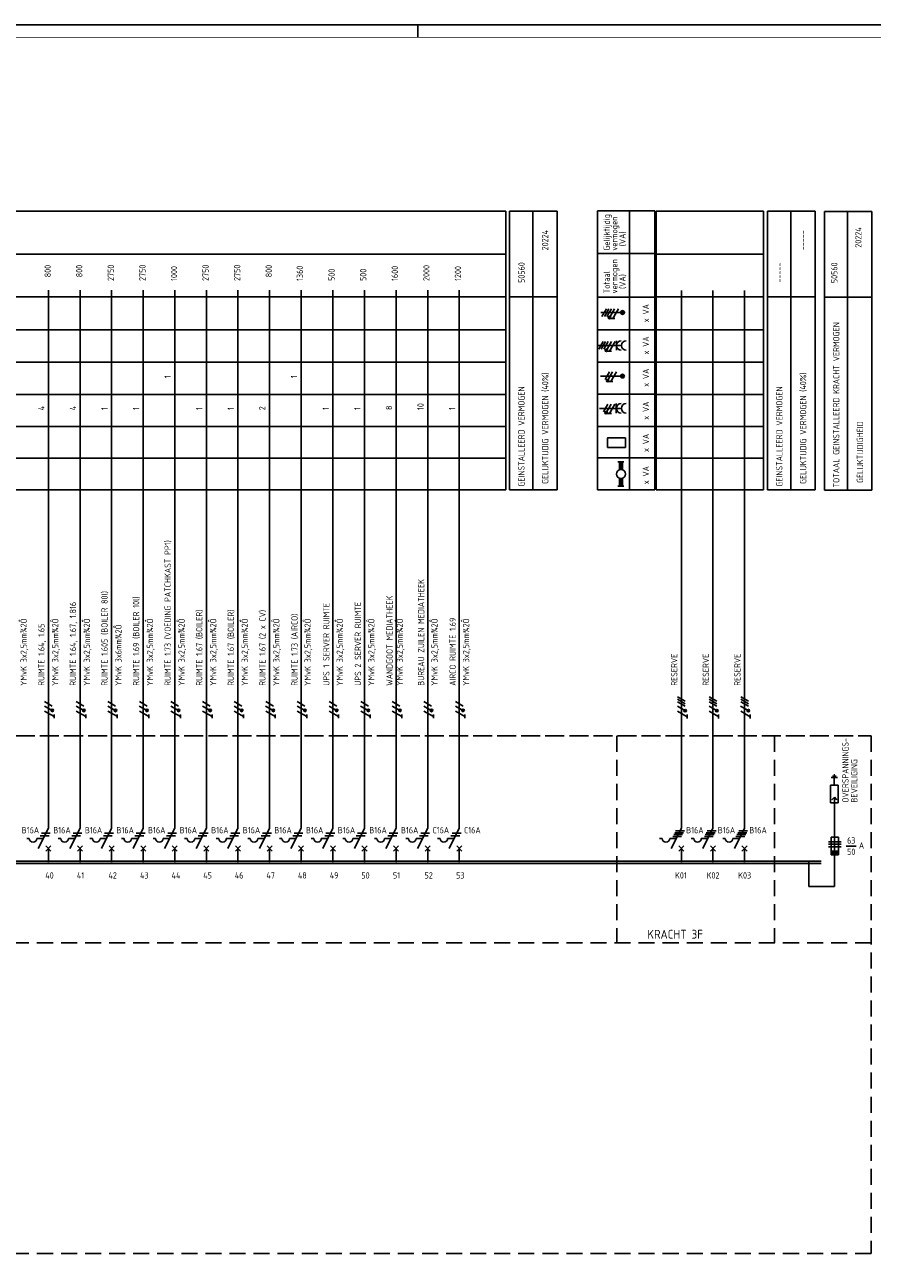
# Model space of a CAD drawing. Header units: millimetres. Extents: x 0 to 1189, y 0 to 841.
# Tile 5 of 6: x 668 to 1004, y 351 to 841. Entities that reach past the tile are written whole.
import ezdxf
from ezdxf.enums import TextEntityAlignment as Align

# ---------------------------------------------------------------- set-up
doc = ezdxf.new("R2010")
doc.units = ezdxf.units.MM
doc.linetypes.add('HIDDEN', pattern=[9.525, 6.35, -3.175])
for name, color, linetype in [('1', 7, 'CONTINUOUS'), ('40', 1, 'CONTINUOUS'), ('70', 1, 'CONTINUOUS'), ('71', 2, 'CONTINUOUS'), ('73', 4, 'CONTINUOUS'), ('BLOKASP', 9, 'CONTINUOUS'), ('LIJN018', 210, 'CONTINUOUS'), ('LIJN025', 10, 'CONTINUOUS'), ('LIJN035', 50, 'CONTINUOUS'), ('LIJN050', 90, 'CONTINUOUS'), ('TEKST25', 10, 'CONTINUOUS'), ('TEKST35', 50, 'CONTINUOUS'), ('TEKST50', 90, 'CONTINUOUS')]:
    doc.layers.add(name, color=color, linetype=linetype)
doc.styles.add('5_0', font='iso.shx')
doc.styles.add('ISO', font='ISO.SHX')
doc.styles.add('NEN', font='iso.shx')
doc.styles.add('ROMAND', font='romand')

# ---------------------------------------------------------------- blocks, each defined once
blk = doc.blocks.new('A0')
at = {"layer": 'LIJN025'}
blk.add_line((824, 836), (824, 841), dxfattribs=at)
blk.add_lwpolyline([(1189, 841), (1189, 0), (0, 0), (0, 841)], close=True, dxfattribs=at)
at = {"layer": 'LIJN050', "const_width": 0.2}
blk.add_lwpolyline([(1184, 836), (25, 836), (25, 5), (1184, 5)], close=True, dxfattribs=at)
at = {"layer": 'TEKST25', "style": 'ROMAND', "width": 2.899115}
blk.add_attdef('STATUS', text='', height=2.5, dxfattribs=at).set_placement((1143, 71.5), (1182, 71.5), align=Align.FIT)
at = {"layer": 'TEKST25', "style": 'ISO'}
for tag, p in [('E', (1144.25, 66)), ('NAAM-E', (1155.75, 66)), ('DATUM-E', (1174, 66)), ('D', (1144.25, 61)), ('NAAM-D', (1155.75, 61)), ('DATUM-D', (1174, 61)), ('C', (1144.25, 56)), ('NAAM-C', (1155.75, 56)), ('DATUM-C', (1174, 56)), ('B', (1144.25, 51)), ('NAAM-B', (1155.75, 51)), ('DATUM-B', (1174, 51)), ('A', (1144.25, 46)), ('NAAM-A', (1155.75, 46)), ('DATUM-A', (1174, 46))]:
    blk.add_attdef(tag, text='', height=2.5, dxfattribs=at).set_placement(p, align=Align.CENTER)
for tag, p in [('DATUM', (1021.75, 36.25)), ('SCHAAL', (1057, 36.25)), ('GETEKEND', (1087.25, 36.25)), ('GECONTOL.', (1122, 36.25)), ('FORMAAT', (1152.25, 28.25))]:
    blk.add_attdef(tag, p, '', height=2.5, dxfattribs=at)
at = {"layer": 'TEKST35', "style": 'ISO'}
for tag, p in [('PROJECT', (1023.5, 72.5)), ('PLAATS', (1023.5, 63.5)), ('INSTALLATIE-REGEL1', (1023.5, 52.5)), ('INSTALLATIE-REGEL2', (1023.5, 43.5))]:
    blk.add_attdef(tag, p, '', height=4, dxfattribs=at)
blk.add_attdef('PROJ.NR.', text='', height=4, dxfattribs=at).set_placement((1170, 23), align=Align.CENTER)
at = {"layer": 'TEKST50', "style": 'ISO'}
blk.add_attdef('FILE-NAAM', text='', height=5, dxfattribs=at).set_placement((1162.5, 7.5), align=Align.CENTER)

msp = doc.modelspace()

# ---------------------------------------------------------------- linework, layer by layer
at = {"layer": '1', "color": 1}
for p, q in [((929.87, 573.15), (926.83, 574.9)), ((929.87, 572.15), (926.83, 573.9)), ((942.37, 573.15), (939.33, 574.9)), ((942.37, 572.15), (939.33, 573.9)), ((954.87, 573.15), (951.83, 574.9)), ((954.87, 572.15), (951.83, 573.9)), ((679.28, 569.5), (676.29, 571.23)), ((679.35, 571.23), (676.32, 572.98)), ((680.1, 567.07), (676.32, 569.25)), ((691.78, 569.5), (688.79, 571.23)), ((691.85, 571.23), (688.82, 572.98)), ((692.6, 567.07), (688.82, 569.25)), ((704.28, 569.5), (701.29, 571.23)), ((704.35, 571.23), (701.32, 572.98)), ((705.1, 567.07), (701.32, 569.25)), ((716.78, 569.5), (713.79, 571.23)), ((716.85, 571.23), (713.82, 572.98)), ((717.6, 567.07), (713.82, 569.25)), ((729.28, 569.5), (726.29, 571.23)), ((729.35, 571.23), (726.32, 572.98)), ((730.1, 567.07), (726.32, 569.25)), ((741.78, 569.5), (738.79, 571.23)), ((741.85, 571.23), (738.82, 572.98)), ((742.6, 567.07), (738.82, 569.25)), ((754.28, 569.5), (751.29, 571.23)), ((754.35, 571.23), (751.32, 572.98)), ((755.1, 567.07), (751.32, 569.25)), ((766.78, 569.5), (763.79, 571.23)), ((766.85, 571.23), (763.82, 572.98)), ((767.6, 567.07), (763.82, 569.25)), ((779.28, 569.5), (776.29, 571.23)), ((779.35, 571.23), (776.32, 572.98)), ((780.1, 567.07), (776.32, 569.25)), ((791.88, 569.5), (788.89, 571.23)), ((791.95, 571.23), (788.92, 572.98)), ((792.7, 567.07), (788.92, 569.25)), ((804.38, 569.5), (801.39, 571.23)), ((804.45, 571.23), (801.42, 572.98)), ((805.2, 567.07), (801.42, 569.25)), ((816.88, 569.5), (813.89, 571.23)), ((816.95, 571.23), (813.92, 572.98)), ((817.7, 567.07), (813.92, 569.25)), ((829.38, 569.5), (826.39, 571.23)), ((829.45, 571.23), (826.42, 572.98)), ((830.2, 567.07), (826.42, 569.25)), ((841.88, 569.5), (838.89, 571.23)), ((841.95, 571.23), (838.92, 572.98)), ((842.7, 567.07), (838.92, 569.25)), ((929.79, 569.43), (926.8, 571.15)), ((929.87, 571.15), (926.83, 572.9)), ((930.62, 566.99), (926.83, 569.18)), ((942.29, 569.43), (939.3, 571.15)), ((942.37, 571.15), (939.33, 572.9)), ((943.12, 566.99), (939.33, 569.18)), ((954.79, 569.43), (951.8, 571.15)), ((954.87, 571.15), (951.83, 572.9)), ((955.62, 566.99), (951.83, 569.18)), ((986.59, 517.48), (991.59, 517.48)), ((991.59, 517.48), (986.59, 517.48)), ((986.59, 516.48), (991.59, 516.48)), ((986.59, 515.48), (991.59, 515.48))]:
    msp.add_line(p, q, dxfattribs=at)
at = {"layer": '1', "color": 2}
for p, q in [((987.4, 539.94), (990.4, 539.94)), ((987.4, 532.94), (987.4, 539.94)), ((990.4, 539.94), (990.4, 532.94)), ((987.4, 532.94), (990.4, 532.94)), ((673.82, 514.81), (677.84, 522.85)), ((686.32, 514.81), (690.34, 522.85)), ((698.82, 514.81), (702.84, 522.85)), ((711.32, 514.81), (715.34, 522.85)), ((723.82, 514.81), (727.84, 522.85)), ((736.32, 514.81), (740.34, 522.85)), ((748.82, 514.81), (752.84, 522.85)), ((761.32, 514.81), (765.34, 522.85)), ((773.82, 514.81), (777.84, 522.85)), ((786.42, 514.81), (790.44, 522.85)), ((798.92, 514.81), (802.94, 522.85)), ((811.42, 514.81), (815.44, 522.85)), ((823.92, 514.81), (827.94, 522.85)), ((836.42, 514.81), (840.44, 522.85)), ((924.33, 514.81), (928.35, 522.85)), ((936.83, 514.81), (940.85, 522.85)), ((949.33, 514.81), (953.35, 522.85)), ((669.24, 518.81), (670.24, 518.81)), ((673.24, 518.81), (675.82, 518.81)), ((681.74, 518.81), (682.74, 518.81)), ((685.74, 518.81), (688.32, 518.81)), ((694.24, 518.81), (695.24, 518.81)), ((698.24, 518.81), (700.82, 518.81)), ((706.74, 518.81), (707.74, 518.81)), ((710.74, 518.81), (713.32, 518.81)), ((719.24, 518.81), (720.24, 518.81)), ((723.24, 518.81), (725.82, 518.81)), ((731.74, 518.81), (732.74, 518.81)), ((735.74, 518.81), (738.32, 518.81)), ((744.24, 518.81), (745.24, 518.81)), ((748.24, 518.81), (750.82, 518.81)), ((756.74, 518.81), (757.74, 518.81)), ((760.74, 518.81), (763.32, 518.81)), ((769.24, 518.81), (770.24, 518.81)), ((773.24, 518.81), (775.82, 518.81)), ((781.84, 518.81), (782.84, 518.81)), ((785.84, 518.81), (788.42, 518.81)), ((794.34, 518.81), (795.34, 518.81)), ((798.34, 518.81), (800.92, 518.81)), ((806.84, 518.81), (807.84, 518.81)), ((810.84, 518.81), (813.42, 518.81)), ((819.34, 518.81), (820.34, 518.81)), ((823.34, 518.81), (825.92, 518.81)), ((831.84, 518.81), (832.84, 518.81)), ((835.84, 518.81), (838.42, 518.81)), ((919.75, 518.81), (920.75, 518.81)), ((923.75, 518.81), (926.33, 518.81)), ((932.25, 518.81), (933.25, 518.81)), ((936.25, 518.81), (938.83, 518.81)), ((944.75, 518.81), (945.75, 518.81)), ((948.75, 518.81), (951.33, 518.81)), ((987.59, 519.23), (990.59, 519.23)), ((987.59, 512.23), (987.59, 519.23)), ((990.59, 519.23), (990.59, 512.23)), ((990.59, 513.73), (987.59, 513.73)), ((990.59, 513.48), (987.59, 513.48)), ((990.59, 513.23), (987.59, 513.23)), ((990.59, 512.98), (987.59, 512.98)), ((990.59, 512.73), (987.59, 512.73)), ((990.59, 512.48), (987.59, 512.48)), ((990.59, 512.23), (987.59, 512.23))]:
    msp.add_line(p, q, dxfattribs=at)
at = {"layer": '1', "color": 1}
for centre in [(679.35, 569.48), (691.85, 569.48), (704.35, 569.48), (716.85, 569.48), (729.35, 569.48), (741.85, 569.48), (754.35, 569.48), (766.85, 569.48), (779.35, 569.48), (791.95, 569.48), (804.45, 569.48), (816.95, 569.48), (829.45, 569.48), (841.95, 569.48), (929.87, 569.4), (942.37, 569.4), (954.87, 569.4)]:
    msp.add_circle(centre, 0.5, dxfattribs=at)
at = {"layer": '1', "color": 2}
for centre in [(671.74, 518.81), (684.24, 518.81), (696.74, 518.81), (709.24, 518.81), (721.74, 518.81), (734.24, 518.81), (746.74, 518.81), (759.24, 518.81), (771.74, 518.81), (784.34, 518.81), (796.84, 518.81), (809.34, 518.81), (821.84, 518.81), (834.34, 518.81), (922.25, 518.81), (934.75, 518.81), (947.25, 518.81)]:
    msp.add_arc(centre, 1.5, 180, 0, dxfattribs=at)
at = {"layer": '70'}
for p, q in [((680.09, 566.35), (680.09, 567.91)), ((692.59, 566.35), (692.59, 567.91)), ((705.09, 566.35), (705.09, 567.91)), ((717.59, 566.35), (717.59, 567.91)), ((730.09, 566.35), (730.09, 567.91)), ((742.59, 566.35), (742.59, 567.91)), ((755.09, 566.35), (755.09, 567.91)), ((767.59, 566.35), (767.59, 567.91)), ((780.09, 566.35), (780.09, 567.91)), ((792.69, 566.35), (792.69, 567.91)), ((805.19, 566.35), (805.19, 567.91)), ((817.69, 566.35), (817.69, 567.91)), ((830.19, 566.35), (830.19, 567.91)), ((842.69, 566.35), (842.69, 567.91)), ((930.61, 566.28), (930.61, 567.83)), ((943.11, 566.28), (943.11, 567.83)), ((955.61, 566.28), (955.61, 567.83)), ((990.15, 542.94), (987.65, 542.94)), ((989.65, 543.44), (988.15, 543.44)), ((989.15, 543.94), (988.65, 543.94)), ((988.9, 542.94), (988.9, 539.94)), ((675.07, 520.81), (678.57, 520.81)), ((687.57, 520.81), (691.07, 520.81)), ((700.07, 520.81), (703.57, 520.81)), ((712.57, 520.81), (716.07, 520.81)), ((725.07, 520.81), (728.57, 520.81)), ((737.57, 520.81), (741.07, 520.81)), ((750.07, 520.81), (753.57, 520.81)), ((762.57, 520.81), (766.07, 520.81)), ((775.07, 520.81), (778.57, 520.81)), ((787.67, 520.81), (791.17, 520.81)), ((800.17, 520.81), (803.67, 520.81)), ((812.67, 520.81), (816.17, 520.81)), ((825.17, 520.81), (828.67, 520.81)), ((837.67, 520.81), (841.17, 520.81)), ((925.33, 520.31), (928.83, 520.31)), ((925.71, 521.06), (929.21, 521.06)), ((926.08, 521.81), (929.58, 521.81)), ((937.83, 520.31), (941.33, 520.31)), ((938.21, 521.06), (941.71, 521.06)), ((938.58, 521.81), (942.08, 521.81)), ((950.33, 520.31), (953.83, 520.31)), ((950.71, 521.06), (954.21, 521.06)), ((951.08, 521.81), (954.58, 521.81)), ((674.57, 519.81), (678.07, 519.81)), ((687.07, 519.81), (690.57, 519.81)), ((699.57, 519.81), (703.07, 519.81)), ((712.07, 519.81), (715.57, 519.81)), ((724.57, 519.81), (728.07, 519.81)), ((737.07, 519.81), (740.57, 519.81)), ((749.57, 519.81), (753.07, 519.81)), ((762.07, 519.81), (765.57, 519.81)), ((774.57, 519.81), (778.07, 519.81)), ((787.17, 519.81), (790.67, 519.81)), ((799.67, 519.81), (803.17, 519.81)), ((812.17, 519.81), (815.67, 519.81)), ((824.67, 519.81), (828.17, 519.81)), ((837.17, 519.81), (840.67, 519.81)), ((924.96, 519.56), (928.46, 519.56)), ((937.46, 519.56), (940.96, 519.56)), ((949.96, 519.56), (953.46, 519.56)), ((993.6, 515.74), (997.6, 515.74))]:
    msp.add_line(p, q, dxfattribs=at)
at = {"layer": '70', "const_width": 0.5}
for points in [[(729.35, 569.73, 1), (729.35, 569.23, 1)], [(741.85, 569.73, 1), (741.85, 569.23, 1)], [(929.87, 569.65, 1), (929.87, 569.15, 1)], [(942.37, 569.65, 1), (942.37, 569.15, 1)], [(954.87, 569.65, 1), (954.87, 569.15, 1)]]:
    msp.add_lwpolyline(points, format="xyb", close=True, dxfattribs=at)
at = {"layer": '70'}
for centre, start, end in [((679.35, 569.48), 90, 270), ((679.35, 569.48), 270, 90), ((691.85, 569.48), 90, 270), ((691.85, 569.48), 270, 90), ((704.35, 569.48), 90, 270), ((704.35, 569.48), 270, 90), ((716.85, 569.48), 90, 270), ((716.85, 569.48), 270, 90), ((754.35, 569.48), 90, 270), ((754.35, 569.48), 270, 90), ((766.85, 569.48), 90, 270), ((766.85, 569.48), 270, 90), ((779.35, 569.48), 90, 270), ((779.35, 569.48), 270, 90), ((791.95, 569.48), 90, 270), ((791.95, 569.48), 270, 90), ((804.45, 569.48), 90, 270), ((804.45, 569.48), 270, 90), ((816.95, 569.48), 90, 270), ((816.95, 569.48), 270, 90), ((829.45, 569.48), 90, 270), ((829.45, 569.48), 270, 90), ((841.95, 569.48), 90, 270), ((841.95, 569.48), 270, 90)]:
    msp.add_arc(centre, 0.25, start, end, dxfattribs=at)
at = {"layer": '71'}
for p, q in [((987.93, 534.09), (988.93, 535.09)), ((989.93, 534.09), (988.93, 535.09)), ((988.94, 499.76), (988.94, 535.09)), ((676.84, 513.81), (678.84, 515.81)), ((678.84, 513.81), (676.84, 515.81)), ((689.34, 513.81), (691.34, 515.81)), ((691.34, 513.81), (689.34, 515.81)), ((701.84, 513.81), (703.84, 515.81)), ((703.84, 513.81), (701.84, 515.81)), ((714.34, 513.81), (716.34, 515.81)), ((716.34, 513.81), (714.34, 515.81)), ((726.84, 513.81), (728.84, 515.81)), ((728.84, 513.81), (726.84, 515.81)), ((739.34, 513.81), (741.34, 515.81)), ((741.34, 513.81), (739.34, 515.81)), ((751.84, 513.81), (753.84, 515.81)), ((753.84, 513.81), (751.84, 515.81)), ((764.34, 513.81), (766.34, 515.81)), ((766.34, 513.81), (764.34, 515.81)), ((776.84, 513.81), (778.84, 515.81)), ((778.84, 513.81), (776.84, 515.81)), ((789.44, 513.81), (791.44, 515.81)), ((791.44, 513.81), (789.44, 515.81)), ((801.94, 513.81), (803.94, 515.81)), ((803.94, 513.81), (801.94, 515.81)), ((814.44, 513.81), (816.44, 515.81)), ((816.44, 513.81), (814.44, 515.81)), ((826.94, 513.81), (828.94, 515.81)), ((828.94, 513.81), (826.94, 515.81)), ((839.44, 513.81), (841.44, 515.81)), ((841.44, 513.81), (839.44, 515.81)), ((927.35, 513.81), (929.35, 515.81)), ((929.35, 513.81), (927.35, 515.81)), ((939.85, 513.81), (941.85, 515.81)), ((941.85, 513.81), (939.85, 515.81)), ((952.35, 513.81), (954.35, 515.81)), ((954.35, 513.81), (952.35, 515.81)), ((978.75, 499.76), (978.75, 509.76))]:
    msp.add_line(p, q, dxfattribs=at)
at = {"layer": '73'}
for p, q in [((321.2, 509.83), (983.65, 509.83)), ((321.2, 508.83), (983.65, 508.83))]:
    msp.add_line(p, q, dxfattribs=at)
msp.add_solid([(983.65, 508.83), (983.65, 509.83), (321.2, 508.83), (321.2, 509.83)], dxfattribs=at)
at = {"layer": 'BLOKASP', "color": 9, "linetype": 'Continuous'}
for p, q in [((895.12, 656.8), (895.12, 767.28)), ((895.12, 767.28), (917.8, 767.28)), ((907.8, 656.8), (907.8, 767.28)), ((917.8, 656.8), (917.8, 767.28)), ((895.12, 750.36), (917.8, 750.36)), ((895.12, 733.12), (917.8, 733.12)), ((895.12, 720.23), (917.8, 720.23)), ((895.12, 707.37), (917.8, 707.37)), ((895.12, 694.66), (917.8, 694.66)), ((895.12, 681.88), (917.8, 681.88)), ((895.12, 669.44), (917.8, 669.44)), ((895.12, 656.8), (917.8, 656.8))]:
    msp.add_line(p, q, dxfattribs=at)
at = {"layer": 'BLOKASP', "color": 9}
for p, q in [((904.59, 727.08), (896.52, 727.08)), ((898.66, 728.52), (896.91, 725.48)), ((899.66, 728.52), (897.91, 725.48)), ((900.66, 728.52), (898.91, 725.48)), ((901.91, 728.52), (900.19, 725.53)), ((903.41, 728.52), (901.23, 724.73)), ((902, 724.73), (900.45, 724.73)), ((895.6, 713.99), (904.69, 713.99)), ((897.39, 715.52), (895.64, 712.48)), ((898.39, 715.52), (896.64, 712.48)), ((899.39, 715.52), (897.64, 712.48)), ((900.64, 715.52), (898.92, 712.53)), ((900.73, 711.73), (899.18, 711.73)), ((902.14, 715.52), (899.96, 711.73)), ((902.69, 712.11), (902.69, 715.87)), ((904.53, 701.88), (896.33, 701.88)), ((899.91, 703.5), (898.16, 700.47)), ((901.16, 703.5), (899.43, 700.51)), ((902.66, 703.5), (900.47, 699.71)), ((901.25, 699.71), (899.69, 699.71)), ((896.01, 689.1), (904.61, 689.1)), ((899.31, 690.8), (897.56, 687.77)), ((900.56, 690.8), (898.83, 687.81)), ((900.65, 687.01), (899.09, 687.01)), ((902.06, 690.8), (899.87, 687.01)), ((902.61, 687.22), (902.61, 690.98)), ((899.07, 673.65), (899.07, 677.41)), ((899.07, 677.41), (906.25, 677.41)), ((906.25, 673.65), (906.25, 677.41)), ((899.07, 673.65), (906.25, 673.65)), ((903.24, 667.88), (905.64, 667.88)), ((903.84, 664.78), (903.84, 667.88)), ((905.04, 664.78), (905.04, 667.88)), ((905.64, 658.28), (903.24, 658.28)), ((903.84, 661.38), (903.84, 658.28)), ((905.04, 661.38), (905.04, 658.28))]:
    msp.add_line(p, q, dxfattribs=at)
at = {"layer": 'BLOKASP', "color": 9, "const_width": 0.5}
for points in [[(899.69, 725.09, 1), (900.19, 725.09, 1)], [(898.42, 712.09, 1), (898.92, 712.09, 1)], [(898.94, 700.07, 1), (899.44, 700.07, 1)], [(898.34, 687.37, 1), (898.84, 687.37, 1)]]:
    msp.add_lwpolyline(points, format="xyb", close=True, dxfattribs=at)
at = {"layer": 'BLOKASP', "color": 9}
for centre, radius in [((905.09, 727.08), 0.75), ((905.09, 727.08), 0.5), ((905.09, 727.08), 0.25), ((899.94, 725.09), 0.5), ((898.67, 712.09), 0.5), ((905.03, 701.88), 0.75), ((905.03, 701.88), 0.5), ((905.03, 701.88), 0.25), ((899.19, 700.07), 0.5), ((898.59, 687.37), 0.5), ((904.44, 663.08), 1.8)]:
    msp.add_circle(centre, radius, dxfattribs=at)
for centre in [(904.57, 713.99), (906.57, 713.99), (904.48, 689.1), (906.48, 689.1)]:
    msp.add_arc(centre, 1.88, 90, 270, dxfattribs=at)
for points in [[(903.84, 664.88), (905.04, 664.88), (903.84, 667.88), (905.04, 667.88)], [(903.84, 664.88), (903.84, 664.82), (904.44, 664.88)], [(905.04, 664.82), (905.04, 664.88), (904.5, 664.88)], [(903.84, 661.28), (903.84, 661.34), (904.38, 661.28)], [(903.84, 658.28), (905.04, 658.28), (903.84, 661.28), (905.04, 661.28)], [(905.04, 661.28), (905.04, 661.34), (904.5, 661.28)]]:
    msp.add_solid(points, dxfattribs=at)
at = {"layer": 'LIJN018', "color": 9, "linetype": 'Continuous'}
for p, q in [((354.75, 767.18), (858.81, 767.18)), ((918.4, 656.83), (918.4, 767.18)), ((918.4, 767.18), (960.81, 767.18)), ((354.75, 750.18), (858.81, 750.18)), ((918.4, 750.18), (960.81, 750.18)), ((354.75, 733.21), (858.81, 733.21)), ((918.4, 733.21), (960.81, 733.21)), ((354.75, 720.21), (858.81, 720.21)), ((918.4, 720.21), (960.81, 720.21)), ((354.75, 707.43), (858.81, 707.43)), ((918.4, 707.43), (960.81, 707.43)), ((354.75, 694.63), (858.81, 694.63)), ((918.4, 694.63), (960.81, 694.63)), ((354.75, 681.93), (858.81, 681.93)), ((918.4, 681.93), (960.81, 681.93)), ((354.75, 669.43), (858.81, 669.43)), ((918.4, 669.43), (960.81, 669.43)), ((354.75, 656.83), (858.81, 656.83)), ((918.4, 656.83), (960.81, 656.83))]:
    msp.add_line(p, q, dxfattribs=at)
at = {"layer": 'LIJN018', "color": 9}
for p, q in [((858.81, 656.83), (858.81, 767.18)), ((960.81, 656.83), (960.81, 767.18))]:
    msp.add_line(p, q, dxfattribs=at)
at = {"layer": 'LIJN025', "linetype": 'Continuous'}
for p, q in [((860.38, 656.8), (860.38, 767.21)), ((860.38, 767.21), (879.18, 767.21)), ((869.55, 656.8), (869.55, 767.05)), ((879.18, 656.8), (879.18, 767.21)), ((962.47, 656.8), (962.47, 767.21)), ((962.47, 767.21), (981.27, 767.21)), ((971.64, 656.8), (971.64, 767.05)), ((981.27, 656.8), (981.27, 767.21)), ((985.01, 656.7), (985.01, 767.11)), ((985.01, 767.11), (1003.8, 767.11)), ((994.17, 656.7), (994.17, 766.95)), ((1003.8, 656.7), (1003.8, 767.11)), ((860.38, 733.21), (879.18, 733.21)), ((962.47, 733.21), (981.27, 733.21)), ((985.01, 733.11), (1003.8, 733.11))]:
    msp.add_line(p, q, dxfattribs=at)
at = {"layer": 'LIJN025'}
for p, q in [((860.38, 656.8), (879.18, 656.8)), ((962.47, 656.8), (981.27, 656.8)), ((985.01, 656.7), (1003.8, 656.7))]:
    msp.add_line(p, q, dxfattribs=at)
at = {"layer": 'LIJN025', "linetype": 'HIDDEN'}
for p, q in [((64.86, 559.4), (1003.5, 559.4)), ((94.61, 559.4), (1003.5, 559.4)), ((902.75, 559.4), (902.75, 477.4)), ((965.25, 559.4), (965.25, 477.4)), ((1003.5, 559.4), (1003.5, 354.37)), ((1003.5, 477.4), (64.86, 477.4)), ((1003.5, 354.37), (64.86, 354.37))]:
    msp.add_line(p, q, dxfattribs=at)
at = {"layer": 'LIJN035'}
for p, q in [((677.84, 522.85), (677.84, 735.85)), ((690.34, 522.85), (690.34, 735.85)), ((702.84, 522.85), (702.84, 735.85)), ((715.34, 522.85), (715.34, 735.85)), ((727.84, 522.85), (727.84, 735.85)), ((740.34, 522.85), (740.34, 735.85)), ((752.84, 522.85), (752.84, 735.85)), ((765.34, 522.85), (765.34, 735.85)), ((777.84, 522.85), (777.84, 735.85)), ((790.44, 522.85), (790.44, 735.85)), ((802.94, 522.85), (802.94, 735.85)), ((815.44, 522.85), (815.44, 735.85)), ((827.94, 522.85), (827.94, 735.85)), ((840.44, 522.85), (840.44, 735.85)), ((928.35, 522.85), (928.35, 735.71)), ((940.85, 522.85), (940.85, 735.71)), ((953.35, 522.85), (953.35, 735.71)), ((677.84, 509.4), (677.84, 514.9)), ((690.34, 509.4), (690.34, 514.9)), ((702.84, 509.4), (702.84, 514.9)), ((715.34, 509.4), (715.34, 514.9)), ((727.84, 509.4), (727.84, 514.9)), ((740.34, 509.4), (740.34, 514.9)), ((752.84, 509.4), (752.84, 514.9)), ((765.34, 509.4), (765.34, 514.9)), ((777.84, 509.4), (777.84, 514.9)), ((790.44, 509.4), (790.44, 514.9)), ((802.94, 509.4), (802.94, 514.9)), ((815.44, 509.4), (815.44, 514.9)), ((827.94, 509.4), (827.94, 514.9)), ((840.44, 509.4), (840.44, 514.9)), ((928.35, 509.4), (928.35, 514.9)), ((940.85, 509.4), (940.85, 514.9)), ((953.35, 509.4), (953.35, 514.9)), ((978.75, 499.76), (988.94, 499.76))]:
    msp.add_line(p, q, dxfattribs=at)

# ---------------------------------------------------------------- block references
at = {"layer": 'LIJN025'}
msp.add_blockref('A0', (0, 0), dxfattribs=at)

# ---------------------------------------------------------------- texts
at = {"layer": '40', "style": 'NEN'}
for s, p in [('20224', (875.66, 755.7)), ('20224', (999.65, 756.76)), ('-----', (977.75, 755.7)), ('50560', (866.34, 742.88)), ('-----', (968.43, 742.88)), ('50560', (990.14, 742.78)), ('TOTAAL GEINSTALLEERD KRACHT VERMOGEN', (990.91, 690.5)), ('GELIJKTIJDIG VERMOGEN (40%)', (875.69, 681.23)), ('GELIJKTIJDIG VERMOGEN (40%)', (977.78, 681.23)), ('GEINSTALLEERD VERMOGEN', (866.29, 677.93)), ('GEINSTALLEERD VERMOGEN', (968.38, 677.93)), ('GELIJKTIJDIGHEID ', (1000.31, 672.5))]:
    msp.add_text(s, height=2.5, rotation=90, dxfattribs=at).set_placement(p, align=Align.CENTER)
for s, p in [(' 800', (678.77, 739.54)), (' 800', (691.27, 739.54)), ('2750', (703.77, 739.54)), ('2750', (716.27, 739.54)), ('1000', (728.77, 739.54)), ('2750', (741.27, 739.54)), ('2750', (753.77, 739.54)), (' 800', (766.27, 739.54)), ('1360', (778.56, 739.54)), ('1600', (816.16, 739.54)), ('2000', (828.66, 739.54)), ('1200', (841.16, 739.54)), ('500', (791.16, 739.54)), ('500', (803.66, 739.54)), ('1', (726.27, 701.04)), ('1', (776.27, 701.04)), ('10', (826.37, 688.43)), ('4', (676.27, 688.34)), ('4', (688.77, 688.34)), ('1', (701.27, 688.43)), ('1', (713.77, 688.43)), ('1', (738.77, 688.43)), ('1', (751.27, 688.43)), ('2', (763.67, 688.34)), ('1', (788.87, 688.43)), ('1', (801.37, 688.43)), ('8', (813.87, 688.43)), ('1', (838.87, 688.43)), ('RUIMTE 1.73 (VOEDING PATCHKAST PP1)', (726.27, 579.24)), ('BUREAU ZUILEN MEDIATHEEK', (826.58, 579.24)), ('RUIMTE 1.605 (BOILER 80l) ', (701.27, 579.24)), ('RUIMTE 1.69 (BOILER 10l)', (713.77, 579.24)), ('WANDGOOT MEDIATHEEK', (814.08, 579.24)), ('RUIMTE 1.64, 1.67, 1.816', (688.77, 579.24)), ('RUIMTE 1.67 (BOILER)', (738.77, 579.24)), ('RUIMTE 1.67 (BOILER)', (751.27, 579.24)), ('UPS 1 SERVER RUIMTE', (789.08, 579.24)), ('UPS 2 SERVER RUIMTE', (801.58, 579.24)), (' YMvK 3x2,5mm¾2Ô', (669.27, 577.74)), (' YMvK 3x2,5mm¾2Ô', (681.77, 577.74)), (' YMvK 3x2,5mm¾2Ô', (694.27, 577.74)), (' YMvK 3x2,5mm¾2Ô', (719.27, 577.74)), (' YMvK 3x2,5mm¾2Ô', (731.77, 577.74)), (' YMvK 3x2,5mm¾2Ô', (744.27, 577.74)), (' YMvK 3x2,5mm¾2Ô', (756.77, 577.74)), ('RUIMTE 1.67 (2 x CV)', (763.77, 579.24)), (' YMvK 3x2,5mm¾2Ô', (769.27, 577.74)), ('RUIMTE 1.73 (AIRCO)', (776.48, 579.24)), (' YMvK 3x2,5mm¾2Ô', (781.67, 577.74)), (' YMvK 3x2,5mm¾2Ô', (794.37, 577.74)), (' YMvK 3x2,5mm¾2Ô', (806.87, 577.74)), (' YMvK 3x2,5mm¾2Ô', (818.13, 577.74)), (' YMvK 3x2,5mm¾2Ô', (831.87, 577.74)), ('AIRCO RUIMTE 1.69', (839.08, 579.24)), (' YMvK 3x2,5mm¾2Ô', (844.37, 577.74)), ('RUIMTE 1.64, 1.65', (676.27, 579.24)), (' YMvK 3x6mm¾2Ô', (706.77, 577.74)), ('RESERVE', (926.78, 579.24)), ('RESERVE', (939.28, 579.24)), ('RESERVE', (951.78, 579.24)), ('OVERSPANNINGS-', (994.54, 532.99)), ('BEVEILIGING', (998.04, 532.99))]:
    msp.add_text(s, height=2.5, rotation=90, dxfattribs=at).set_placement(p)
for s, p in [('B16A', (667.25, 520.82)), ('B16A', (679.75, 520.82)), ('B16A', (692.25, 520.82)), ('B16A', (704.75, 520.82)), ('B16A', (717.25, 520.82)), ('B16A', (729.75, 520.82)), ('B16A', (742.25, 520.82)), ('B16A', (754.75, 520.82)), ('B16A', (767.25, 520.82)), ('B16A', (779.75, 520.82)), ('B16A', (792.35, 520.82)), ('B16A', (804.85, 520.82)), ('B16A', (817.35, 520.82)), ('C16A', (829.85, 520.82)), ('C16A', (842.35, 520.82)), ('B16A', (930.26, 520.82)), ('B16A', (942.76, 520.82)), ('B16A', (955.26, 520.82)), ('A', (998.6, 514.74))]:
    msp.add_text(s, height=2.5, dxfattribs=at).set_placement(p)
for s, p in [('63', (995.6, 516.74)), ('50', (995.6, 512.24))]:
    msp.add_text(s, height=2.5, dxfattribs=at).set_placement(p, align=Align.CENTER)
at = {"layer": 'BLOKASP', "color": 9, "linetype": 'Continuous', "style": 'NEN'}
for s, p in [('Gelijktijdig', (900.05, 751.53)), ('vermogen', (903.05, 751.53)), ('(VA)', (906.3, 753.28)), ('vermogen', (903.05, 734.61)), ('Totaal', (900.05, 734.61)), ('(VA)', (906.3, 736.36)), ('x VA', (915.55, 723.17)), ('x VA', (915.55, 710.39)), ('x VA', (915.55, 697.61)), ('x VA', (915.55, 684.59)), ('x VA', (915.55, 671.81)), ('x VA', (915.55, 659.03))]:
    msp.add_text(s, height=2.5, rotation=90, dxfattribs=at).set_placement(p)
at = {"layer": 'TEKST25', "style": '5_0'}
for s, p in [('40', (676.59, 502.9)), ('41', (689.09, 502.9)), ('42', (701.59, 502.9)), ('43', (714.09, 502.9)), ('44', (726.59, 502.9)), ('45', (739.09, 502.9)), ('46', (751.59, 502.9)), ('47', (764.09, 502.9)), ('48', (776.59, 502.9)), ('49', (789.19, 502.9)), ('50', (801.69, 502.9)), ('51', (814.19, 502.9)), ('52', (826.69, 502.9)), ('53', (839.19, 502.9)), ('K01', (925.85, 502.9)), ('K02', (938.35, 502.9)), ('K03', (950.85, 502.9))]:
    msp.add_text(s, height=2.5, dxfattribs=at).set_placement(p)
at = {"layer": 'TEKST35', "linetype": 'HIDDEN', "style": 'ISO'}
msp.add_text('KRACHT 3F', height=3.5, dxfattribs=at).set_placement((914.92, 479.09))

doc.saveas('drawing.dxf')
